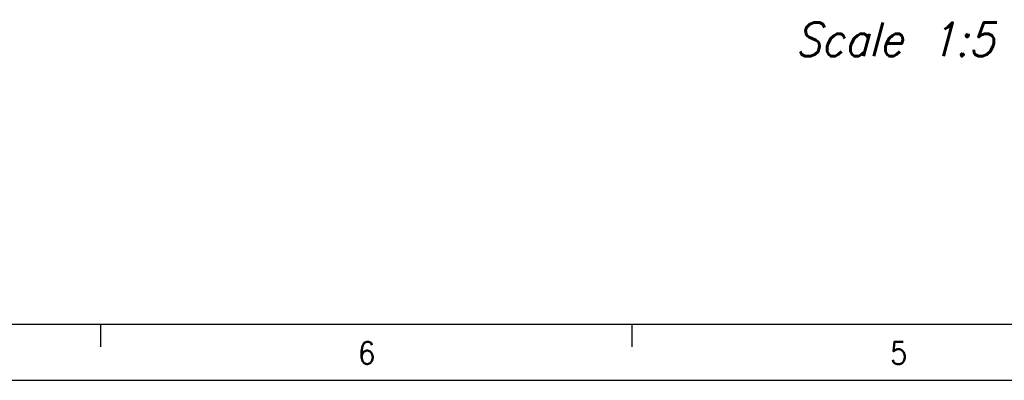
# Model space of a CAD drawing. Header units: millimetres. Extents: x -500 to 779, y -226 to 328.
# Tile 5 of 22: x -203 to -116, y -92 to -60. Entities that reach past the tile are written whole.
import ezdxf

# ---------------------------------------------------------------- set-up
doc = ezdxf.new("R2010")
doc.units = ezdxf.units.MM
doc.layers.add('1', color=7, linetype='Continuous')
doc.styles.add('CONVERTER_11', font='txt.shx', dxfattribs={"width": 0.9})
doc.styles.add('CONVERTER_12', font='txt.shx', dxfattribs={"width": 0.9, "oblique": 15})

# ---------------------------------------------------------------- blocks, each defined once
blk = doc.blocks.new('Iso0', base_point=(-732.75, -185))
at = {"layer": '1', "color": 7, "insert": (-626.68, -271.45), "char_height": 15, "attachment_point": 2, "line_spacing_factor": 1.20048, "style": 'CONVERTER_12'}
blk.add_mtext(' \\PScale 1:5', dxfattribs=at)
blk = doc.blocks.new('_A2', base_point=(89.413, -87.216))
at = {"layer": '1', "color": 7, "linetype": 'Continuous'}
blk.add_line((-479.587, -87.216), (89.413, -87.216), dxfattribs=at)
at = {"layer": '1', "color": 2, "linetype": 'Continuous'}
for p, q in [((-196.187, -89.216), (-196.187, -87.216)), ((-148.77, -89.216), (-148.77, -87.216)), ((-499.587, -92.216), (94.413, -92.216))]:
    blk.add_line(p, q, dxfattribs=at)
at = {"layer": '1', "color": 2, "char_height": 2, "attachment_point": 4, "line_spacing_factor": 1.20048, "style": 'CONVERTER_11'}
for s, insert in [('6', (-173.228, -89.781)), ('5', (-125.725, -89.781))]:
    blk.add_mtext(s, dxfattribs=dict(at, insert=insert))

msp = doc.modelspace()

# ---------------------------------------------------------------- block references
msp.add_blockref('_A2', (89.413, -87.216))
at = {"xscale": 0.2, "yscale": 0.2, "zscale": 0.2}
msp.add_blockref('Iso0', (-146.55, -37), dxfattribs=at)

doc.saveas('drawing.dxf')
